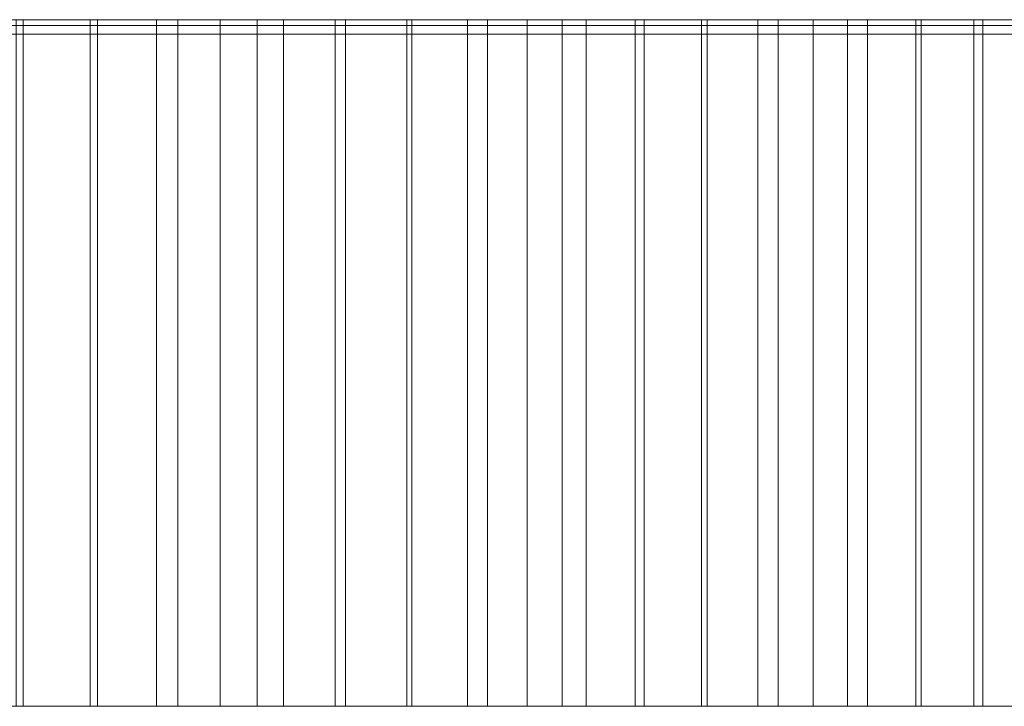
# Model space of a CAD drawing. Header units: millimetres. Extents: x -1780 to -880, y -660 to -620.
# Tile 7 of 9: x -1024 to -967, y -660 to -620. Entities that reach past the tile are written whole.
import ezdxf

# ---------------------------------------------------------------- set-up
doc = ezdxf.new("R2010")
doc.units = ezdxf.units.MM
doc.header["$LTSCALE"] = 20
doc.layers.add('COTES', color=7, linetype='Continuous', lineweight=15, true_color=0x989898)

# ---------------------------------------------------------------- blocks, each defined once
blk = doc.blocks.new('Group')
at = {"layer": 'COTES', "color": 7, "linetype": 'Continuous', "lineweight": 9, "transparency": 33554687}
for points, invisible_edges in [([(-889.952, -620, -2792.909), (-1329.132, -620, -2792.909), (-1329.132, -620, -2802.909), (-889.952, -620, -2792.909)], 12), ([(-889.952, -620, -2792.909), (-1329.132, -620, -2802.909), (-879.952, -620, -2802.909), (-889.952, -620, -2792.909)], 13), ([(-1019.484, -620, -927.666), (-1024.226, -620, -923.21), (-1027.767, -620, -933.583), (-1019.484, -620, -927.666)], 14), ([(-1019.484, -620, -927.666), (-1027.767, -620, -933.583), (-1023.814, -620, -937.365), (-1019.484, -620, -927.666)], 13), ([(-1019.484, -620, -927.666), (-1023.814, -620, -937.365), (-1019.909, -620, -941.196), (-1019.484, -620, -927.666)], 13), ([(-1010.195, -620, -936.781), (-1019.484, -620, -927.666), (-1019.909, -620, -941.196), (-1010.195, -620, -936.781)], 15), ([(-1010.195, -620, -936.781), (-1019.909, -620, -941.196), (-1016.052, -620, -945.075), (-1010.195, -620, -936.781)], 13), ([(-1010.195, -620, -936.781), (-1014.806, -620, -932.19), (-1019.484, -620, -927.666), (-1010.195, -620, -936.781)], 12), ([(-1010.195, -620, -936.781), (-1016.052, -620, -945.075), (-1012.333, -620, -948.908), (-1010.195, -620, -936.781)], 13), ([(-1001.173, -620, -946.161), (-1010.195, -620, -936.781), (-1012.333, -620, -948.908), (-1001.173, -620, -946.161)], 15), ([(-1001.173, -620, -946.161), (-1012.333, -620, -948.908), (-1008.66, -620, -952.786), (-1001.173, -620, -946.161)], 13), ([(-1001.173, -620, -946.161), (-1005.65, -620, -941.439), (-1010.195, -620, -936.781), (-1001.173, -620, -946.161)], 12), ([(-1001.173, -620, -946.161), (-1008.66, -620, -952.786), (-1005.035, -620, -956.708), (-1001.173, -620, -946.161)], 13), ([(-996.765, -620, -950.948), (-1001.173, -620, -946.161), (-1005.035, -620, -956.708), (-996.765, -620, -950.948)], 14), ([(-996.765, -620, -950.948), (-1005.035, -620, -956.708), (-1001.458, -620, -960.674), (-996.765, -620, -950.948)], 13), ([(-988.159, -620, -960.711), (-996.765, -620, -950.948), (-1001.458, -620, -960.674), (-988.159, -620, -960.711)], 15), ([(-988.159, -620, -960.711), (-1001.458, -620, -960.674), (-997.929, -620, -964.683), (-988.159, -620, -960.711)], 13), ([(-988.159, -620, -960.711), (-997.929, -620, -964.683), (-994.449, -620, -968.735), (-988.159, -620, -960.711)], 13), ([(-988.159, -620, -960.711), (-992.427, -620, -955.798), (-996.765, -620, -950.948), (-988.159, -620, -960.711)], 12), ([(-988.159, -620, -960.711), (-994.449, -620, -968.735), (-991.018, -620, -972.829), (-988.159, -620, -960.711)], 13), ([(-979.839, -620, -970.718), (-988.159, -620, -960.711), (-991.018, -620, -972.829), (-979.839, -620, -970.718)], 15), ([(-979.839, -620, -970.718), (-991.018, -620, -972.829), (-987.638, -620, -976.964), (-979.839, -620, -970.718)], 13), ([(-979.839, -620, -970.718), (-983.963, -620, -965.684), (-988.159, -620, -960.711), (-979.839, -620, -970.718)], 12), ([(-979.839, -620, -970.718), (-987.638, -620, -976.964), (-984.308, -620, -981.14), (-979.839, -620, -970.718)], 13), ([(-971.811, -620, -980.961), (-979.839, -620, -970.718), (-984.308, -620, -981.14), (-971.811, -620, -980.961)], 15), ([(-971.811, -620, -980.961), (-984.308, -620, -981.14), (-981.028, -620, -985.355), (-971.811, -620, -980.961)], 13), ([(-971.811, -620, -980.961), (-981.028, -620, -985.355), (-977.801, -620, -989.611), (-971.811, -620, -980.961)], 13), ([(-971.811, -620, -980.961), (-975.788, -620, -975.811), (-979.839, -620, -970.718), (-971.811, -620, -980.961)], 12), ([(-967.909, -620, -986.169), (-971.811, -620, -980.961), (-977.801, -620, -989.611), (-967.909, -620, -986.169)], 14), ([(-967.909, -620, -986.169), (-977.801, -620, -989.611), (-974.625, -620, -993.905), (-967.909, -620, -986.169)], 13), ([(-967.909, -620, -986.169), (-974.625, -620, -993.905), (-971.501, -620, -998.237), (-967.909, -620, -986.169)], 13), ([(-960.333, -620, -996.751), (-967.909, -620, -986.169), (-971.501, -620, -998.237), (-960.333, -620, -996.751)], 15), ([(-960.333, -620, -996.751), (-971.501, -620, -998.237), (-968.43, -620, -1002.607), (-960.333, -620, -996.751)], 13), ([(-960.333, -620, -996.751), (-968.43, -620, -1002.607), (-965.413, -620, -1007.014), (-960.333, -620, -996.751)], 13), ([(-960.333, -620, -996.751), (-964.083, -620, -991.433), (-967.909, -620, -986.169), (-960.333, -620, -996.751)], 12), ([(-889.952, -620.342, -1253.599), (-1265.119, -620.342, -818.174), (-1769.641, -620.342, -1262.873), (-889.952, -620.342, -1253.599)], 15), ([(-889.952, -620.342, -2792.909), (-889.952, -620.342, -1253.599), (-1769.641, -620.342, -1262.873), (-889.952, -620.342, -2792.909)], 14), ([(-889.952, -620.342, -2792.909), (-1769.641, -620.342, -1262.873), (-1769.641, -620.342, -2792.909), (-889.952, -620.342, -2792.909)], 9), ([(-1005.035, -620.342, -956.708), (-1140.051, -620.342, -856.478), (-1265.119, -620.342, -818.174), (-1005.035, -620.342, -956.708)], 15), ([(-889.952, -620.342, -1253.599), (-1005.035, -620.342, -956.708), (-1265.119, -620.342, -818.174), (-889.952, -620.342, -1253.599)], 15), ([(-1005.035, -620.342, -956.708), (-1065.365, -620.342, -901.838), (-1140.051, -620.342, -856.478), (-1005.035, -620.342, -956.708)], 15), ([(-1005.035, -620.342, -956.708), (-1039.902, -620.342, -922.536), (-1065.365, -620.342, -901.838), (-1005.035, -620.342, -956.708)], 15), ([(-1019.909, -620.342, -941.196), (-1027.767, -620.342, -933.583), (-1039.902, -620.342, -922.536), (-1019.909, -620.342, -941.196)], 15), ([(-1005.035, -620.342, -956.708), (-1019.909, -620.342, -941.196), (-1039.902, -620.342, -922.536), (-1005.035, -620.342, -956.708)], 15), ([(-1019.909, -620.342, -941.196), (-1023.814, -620.342, -937.365), (-1027.767, -620.342, -933.583), (-1019.909, -620.342, -941.196)], 12), ([(-1012.333, -620.342, -948.908), (-1016.052, -620.342, -945.075), (-1019.909, -620.342, -941.196), (-1012.333, -620.342, -948.908)], 12), ([(-1005.035, -620.342, -956.708), (-1012.333, -620.342, -948.908), (-1019.909, -620.342, -941.196), (-1005.035, -620.342, -956.708)], 15), ([(-1005.035, -620.342, -956.708), (-1008.66, -620.342, -952.786), (-1012.333, -620.342, -948.908), (-1005.035, -620.342, -956.708)], 12), ([(-997.929, -620.342, -964.683), (-1001.458, -620.342, -960.674), (-1005.035, -620.342, -956.708), (-997.929, -620.342, -964.683)], 12), ([(-991.018, -620.342, -972.829), (-997.929, -620.342, -964.683), (-1005.035, -620.342, -956.708), (-991.018, -620.342, -972.829)], 15), ([(-981.028, -620.342, -985.355), (-991.018, -620.342, -972.829), (-1005.035, -620.342, -956.708), (-981.028, -620.342, -985.355)], 15), ([(-965.413, -620.342, -1007.014), (-981.028, -620.342, -985.355), (-1005.035, -620.342, -956.708), (-965.413, -620.342, -1007.014)], 15), ([(-928.994, -620.342, -1072.218), (-965.413, -620.342, -1007.014), (-1005.035, -620.342, -956.708), (-928.994, -620.342, -1072.218)], 15), ([(-889.952, -620.342, -1253.599), (-928.994, -620.342, -1072.218), (-1005.035, -620.342, -956.708), (-889.952, -620.342, -1253.599)], 15), ([(-991.018, -620.342, -972.829), (-994.449, -620.342, -968.735), (-997.929, -620.342, -964.683), (-991.018, -620.342, -972.829)], 12), ([(-981.028, -620.342, -985.355), (-987.638, -620.342, -976.964), (-991.018, -620.342, -972.829), (-981.028, -620.342, -985.355)], 13), ([(-981.028, -620.342, -985.355), (-984.308, -620.342, -981.14), (-987.638, -620.342, -976.964), (-981.028, -620.342, -985.355)], 12), ([(-974.625, -620.342, -993.905), (-977.801, -620.342, -989.611), (-981.028, -620.342, -985.355), (-974.625, -620.342, -993.905)], 12), ([(-965.413, -620.342, -1007.014), (-974.625, -620.342, -993.905), (-981.028, -620.342, -985.355), (-965.413, -620.342, -1007.014)], 15), ([(-968.43, -620.342, -1002.607), (-971.501, -620.342, -998.237), (-974.625, -620.342, -993.905), (-968.43, -620.342, -1002.607)], 12), ([(-965.413, -620.342, -1007.014), (-968.43, -620.342, -1002.607), (-974.625, -620.342, -993.905), (-965.413, -620.342, -1007.014)], 14), ([(-889.952, -620.842, -1253.599), (-1265.119, -620.842, -818.174), (-1769.641, -620.842, -1262.873), (-889.952, -620.842, -1253.599)], 15), ([(-889.952, -620.842, -2792.909), (-889.952, -620.842, -1253.599), (-1769.641, -620.842, -1262.873), (-889.952, -620.842, -2792.909)], 14), ([(-889.952, -620.842, -2792.909), (-1769.641, -620.842, -1262.873), (-1769.641, -620.842, -2792.909), (-889.952, -620.842, -2792.909)], 9), ([(-1005.035, -620.842, -956.708), (-1140.051, -620.842, -856.478), (-1265.119, -620.842, -818.174), (-1005.035, -620.842, -956.708)], 15), ([(-889.952, -620.842, -1253.599), (-1005.035, -620.842, -956.708), (-1265.119, -620.842, -818.174), (-889.952, -620.842, -1253.599)], 15), ([(-1005.035, -620.842, -956.708), (-1065.365, -620.842, -901.838), (-1140.051, -620.842, -856.478), (-1005.035, -620.842, -956.708)], 15), ([(-1005.035, -620.842, -956.708), (-1039.902, -620.842, -922.536), (-1065.365, -620.842, -901.838), (-1005.035, -620.842, -956.708)], 15), ([(-1019.909, -620.842, -941.196), (-1027.767, -620.842, -933.583), (-1039.902, -620.842, -922.536), (-1019.909, -620.842, -941.196)], 15), ([(-1005.035, -620.842, -956.708), (-1019.909, -620.842, -941.196), (-1039.902, -620.842, -922.536), (-1005.035, -620.842, -956.708)], 15), ([(-1019.909, -620.842, -941.196), (-1023.814, -620.842, -937.365), (-1027.767, -620.842, -933.583), (-1019.909, -620.842, -941.196)], 12), ([(-1012.333, -620.842, -948.908), (-1016.052, -620.842, -945.075), (-1019.909, -620.842, -941.196), (-1012.333, -620.842, -948.908)], 12), ([(-1005.035, -620.842, -956.708), (-1012.333, -620.842, -948.908), (-1019.909, -620.842, -941.196), (-1005.035, -620.842, -956.708)], 15), ([(-1005.035, -620.842, -956.708), (-1008.66, -620.842, -952.786), (-1012.333, -620.842, -948.908), (-1005.035, -620.842, -956.708)], 12), ([(-997.929, -620.842, -964.683), (-1001.458, -620.842, -960.674), (-1005.035, -620.842, -956.708), (-997.929, -620.842, -964.683)], 12), ([(-991.018, -620.842, -972.829), (-997.929, -620.842, -964.683), (-1005.035, -620.842, -956.708), (-991.018, -620.842, -972.829)], 15), ([(-981.028, -620.842, -985.355), (-991.018, -620.842, -972.829), (-1005.035, -620.842, -956.708), (-981.028, -620.842, -985.355)], 15), ([(-965.413, -620.842, -1007.014), (-981.028, -620.842, -985.355), (-1005.035, -620.842, -956.708), (-965.413, -620.842, -1007.014)], 15), ([(-928.994, -620.842, -1072.218), (-965.413, -620.842, -1007.014), (-1005.035, -620.842, -956.708), (-928.994, -620.842, -1072.218)], 15), ([(-889.952, -620.842, -1253.599), (-928.994, -620.842, -1072.218), (-1005.035, -620.842, -956.708), (-889.952, -620.842, -1253.599)], 15), ([(-991.018, -620.842, -972.829), (-994.449, -620.842, -968.735), (-997.929, -620.842, -964.683), (-991.018, -620.842, -972.829)], 12), ([(-981.028, -620.842, -985.355), (-987.638, -620.842, -976.964), (-991.018, -620.842, -972.829), (-981.028, -620.842, -985.355)], 13), ([(-981.028, -620.842, -985.355), (-984.308, -620.842, -981.14), (-987.638, -620.842, -976.964), (-981.028, -620.842, -985.355)], 12), ([(-974.625, -620.842, -993.905), (-977.801, -620.842, -989.611), (-981.028, -620.842, -985.355), (-974.625, -620.842, -993.905)], 12), ([(-965.413, -620.842, -1007.014), (-974.625, -620.842, -993.905), (-981.028, -620.842, -985.355), (-965.413, -620.842, -1007.014)], 15), ([(-968.43, -620.842, -1002.607), (-971.501, -620.842, -998.237), (-974.625, -620.842, -993.905), (-968.43, -620.842, -1002.607)], 12), ([(-965.413, -620.842, -1007.014), (-968.43, -620.842, -1002.607), (-974.625, -620.842, -993.905), (-965.413, -620.842, -1007.014)], 14), ([(-889.952, -660, -2792.909), (-1329.132, -660, -2792.909), (-1329.132, -660, -2802.909), (-889.952, -660, -2792.909)], 12), ([(-889.952, -660, -2792.909), (-1329.132, -660, -2802.909), (-879.952, -660, -2802.909), (-889.952, -660, -2792.909)], 13), ([(-1019.484, -660, -927.666), (-1024.226, -660, -923.21), (-1027.767, -660, -933.583), (-1019.484, -660, -927.666)], 14), ([(-1019.484, -660, -927.666), (-1027.767, -660, -933.583), (-1023.814, -660, -937.365), (-1019.484, -660, -927.666)], 13), ([(-1019.484, -660, -927.666), (-1023.814, -660, -937.365), (-1019.909, -660, -941.196), (-1019.484, -660, -927.666)], 13), ([(-1010.195, -660, -936.781), (-1019.484, -660, -927.666), (-1019.909, -660, -941.196), (-1010.195, -660, -936.781)], 15), ([(-1010.195, -660, -936.781), (-1019.909, -660, -941.196), (-1016.052, -660, -945.075), (-1010.195, -660, -936.781)], 13), ([(-1010.195, -660, -936.781), (-1014.806, -660, -932.19), (-1019.484, -660, -927.666), (-1010.195, -660, -936.781)], 12), ([(-1010.195, -660, -936.781), (-1016.052, -660, -945.075), (-1012.333, -660, -948.908), (-1010.195, -660, -936.781)], 13), ([(-1001.173, -660, -946.161), (-1010.195, -660, -936.781), (-1012.333, -660, -948.908), (-1001.173, -660, -946.161)], 15), ([(-1001.173, -660, -946.161), (-1012.333, -660, -948.908), (-1008.66, -660, -952.786), (-1001.173, -660, -946.161)], 13), ([(-1001.173, -660, -946.161), (-1005.65, -660, -941.439), (-1010.195, -660, -936.781), (-1001.173, -660, -946.161)], 12), ([(-1001.173, -660, -946.161), (-1008.66, -660, -952.786), (-1005.035, -660, -956.708), (-1001.173, -660, -946.161)], 13), ([(-996.765, -660, -950.948), (-1001.173, -660, -946.161), (-1005.035, -660, -956.708), (-996.765, -660, -950.948)], 14), ([(-996.765, -660, -950.948), (-1005.035, -660, -956.708), (-1001.458, -660, -960.674), (-996.765, -660, -950.948)], 13), ([(-988.159, -660, -960.711), (-996.765, -660, -950.948), (-1001.458, -660, -960.674), (-988.159, -660, -960.711)], 15), ([(-988.159, -660, -960.711), (-1001.458, -660, -960.674), (-997.929, -660, -964.683), (-988.159, -660, -960.711)], 13), ([(-988.159, -660, -960.711), (-997.929, -660, -964.683), (-994.449, -660, -968.735), (-988.159, -660, -960.711)], 13), ([(-988.159, -660, -960.711), (-992.427, -660, -955.798), (-996.765, -660, -950.948), (-988.159, -660, -960.711)], 12), ([(-988.159, -660, -960.711), (-994.449, -660, -968.735), (-991.018, -660, -972.829), (-988.159, -660, -960.711)], 13), ([(-979.839, -660, -970.718), (-988.159, -660, -960.711), (-991.018, -660, -972.829), (-979.839, -660, -970.718)], 15), ([(-979.839, -660, -970.718), (-991.018, -660, -972.829), (-987.638, -660, -976.964), (-979.839, -660, -970.718)], 13), ([(-979.839, -660, -970.718), (-983.963, -660, -965.684), (-988.159, -660, -960.711), (-979.839, -660, -970.718)], 12), ([(-979.839, -660, -970.718), (-987.638, -660, -976.964), (-984.308, -660, -981.14), (-979.839, -660, -970.718)], 13), ([(-971.811, -660, -980.961), (-979.839, -660, -970.718), (-984.308, -660, -981.14), (-971.811, -660, -980.961)], 15), ([(-971.811, -660, -980.961), (-984.308, -660, -981.14), (-981.028, -660, -985.355), (-971.811, -660, -980.961)], 13), ([(-971.811, -660, -980.961), (-981.028, -660, -985.355), (-977.801, -660, -989.611), (-971.811, -660, -980.961)], 13), ([(-971.811, -660, -980.961), (-975.788, -660, -975.811), (-979.839, -660, -970.718), (-971.811, -660, -980.961)], 12), ([(-967.909, -660, -986.169), (-971.811, -660, -980.961), (-977.801, -660, -989.611), (-967.909, -660, -986.169)], 14), ([(-967.909, -660, -986.169), (-977.801, -660, -989.611), (-974.625, -660, -993.905), (-967.909, -660, -986.169)], 13), ([(-967.909, -660, -986.169), (-974.625, -660, -993.905), (-971.501, -660, -998.237), (-967.909, -660, -986.169)], 13), ([(-960.333, -660, -996.751), (-967.909, -660, -986.169), (-971.501, -660, -998.237), (-960.333, -660, -996.751)], 15), ([(-960.333, -660, -996.751), (-971.501, -660, -998.237), (-968.43, -660, -1002.607), (-960.333, -660, -996.751)], 13), ([(-960.333, -660, -996.751), (-968.43, -660, -1002.607), (-965.413, -660, -1007.014), (-960.333, -660, -996.751)], 13), ([(-960.333, -660, -996.751), (-964.083, -660, -991.433), (-967.909, -660, -986.169), (-960.333, -660, -996.751)], 12)]:
    blk.add_3dface(points, dxfattribs=dict(at, invisible_edges=invisible_edges))
for points in [[(-1329.132, -620, -2792.909), (-1329.132, -660, -2792.909), (-889.952, -660, -2792.909), (-889.952, -620, -2792.909)], [(-879.952, -620, -2802.909), (-879.952, -660, -2802.909), (-1329.132, -660, -2802.909), (-1329.132, -620, -2802.909)], [(-1023.814, -620, -937.365), (-1023.814, -660, -937.365), (-1027.767, -660, -933.583), (-1027.767, -620, -933.583)], [(-1024.226, -620, -923.21), (-1024.226, -660, -923.21), (-1019.484, -660, -927.666), (-1019.484, -620, -927.666)], [(-1019.909, -620, -941.196), (-1019.909, -660, -941.196), (-1023.814, -660, -937.365), (-1023.814, -620, -937.365)], [(-1016.052, -620, -945.075), (-1016.052, -660, -945.075), (-1019.909, -660, -941.196), (-1019.909, -620, -941.196)], [(-1019.484, -620, -927.666), (-1019.484, -660, -927.666), (-1014.806, -660, -932.19), (-1014.806, -620, -932.19)], [(-1012.333, -620, -948.908), (-1012.333, -660, -948.908), (-1016.052, -660, -945.075), (-1016.052, -620, -945.075)], [(-1014.806, -620, -932.19), (-1014.806, -660, -932.19), (-1010.195, -660, -936.781), (-1010.195, -620, -936.781)], [(-1008.66, -620, -952.786), (-1008.66, -660, -952.786), (-1012.333, -660, -948.908), (-1012.333, -620, -948.908)], [(-1010.195, -620, -936.781), (-1010.195, -660, -936.781), (-1005.65, -660, -941.439), (-1005.65, -620, -941.439)], [(-1005.035, -620, -956.708), (-1005.035, -660, -956.708), (-1008.66, -660, -952.786), (-1008.66, -620, -952.786)], [(-1005.65, -620, -941.439), (-1005.65, -660, -941.439), (-1001.173, -660, -946.161), (-1001.173, -620, -946.161)], [(-1001.458, -620, -960.674), (-1001.458, -660, -960.674), (-1005.035, -660, -956.708), (-1005.035, -620, -956.708)], [(-997.929, -620, -964.683), (-997.929, -660, -964.683), (-1001.458, -660, -960.674), (-1001.458, -620, -960.674)], [(-1001.173, -620, -946.161), (-1001.173, -660, -946.161), (-996.765, -660, -950.948), (-996.765, -620, -950.948)], [(-994.449, -620, -968.735), (-994.449, -660, -968.735), (-997.929, -660, -964.683), (-997.929, -620, -964.683)], [(-996.765, -620, -950.948), (-996.765, -660, -950.948), (-992.427, -660, -955.798), (-992.427, -620, -955.798)], [(-991.018, -620, -972.829), (-991.018, -660, -972.829), (-994.449, -660, -968.735), (-994.449, -620, -968.735)], [(-992.427, -620, -955.798), (-992.427, -660, -955.798), (-988.159, -660, -960.711), (-988.159, -620, -960.711)], [(-987.638, -620, -976.964), (-987.638, -660, -976.964), (-991.018, -660, -972.829), (-991.018, -620, -972.829)], [(-988.159, -620, -960.711), (-988.159, -660, -960.711), (-983.963, -660, -965.684), (-983.963, -620, -965.684)], [(-984.308, -620, -981.14), (-984.308, -660, -981.14), (-987.638, -660, -976.964), (-987.638, -620, -976.964)], [(-981.028, -620, -985.355), (-981.028, -660, -985.355), (-984.308, -660, -981.14), (-984.308, -620, -981.14)], [(-983.963, -620, -965.684), (-983.963, -660, -965.684), (-979.839, -660, -970.718), (-979.839, -620, -970.718)], [(-977.801, -620, -989.611), (-977.801, -660, -989.611), (-981.028, -660, -985.355), (-981.028, -620, -985.355)], [(-979.839, -620, -970.718), (-979.839, -660, -970.718), (-975.788, -660, -975.811), (-975.788, -620, -975.811)], [(-974.625, -620, -993.905), (-974.625, -660, -993.905), (-977.801, -660, -989.611), (-977.801, -620, -989.611)], [(-975.788, -620, -975.811), (-975.788, -660, -975.811), (-971.811, -660, -980.961), (-971.811, -620, -980.961)], [(-971.501, -620, -998.237), (-971.501, -660, -998.237), (-974.625, -660, -993.905), (-974.625, -620, -993.905)], [(-971.811, -620, -980.961), (-971.811, -660, -980.961), (-967.909, -660, -986.169), (-967.909, -620, -986.169)], [(-968.43, -620, -1002.607), (-968.43, -660, -1002.607), (-971.501, -660, -998.237), (-971.501, -620, -998.237)], [(-965.413, -620, -1007.014), (-965.413, -660, -1007.014), (-968.43, -660, -1002.607), (-968.43, -620, -1002.607)], [(-967.909, -620, -986.169), (-967.909, -660, -986.169), (-964.083, -660, -991.433), (-964.083, -620, -991.433)], [(-889.952, -620.342, -2792.909), (-889.952, -620.842, -2792.909), (-1769.641, -620.842, -2792.909), (-1769.641, -620.342, -2792.909)], [(-1027.767, -620.342, -933.583), (-1027.767, -620.842, -933.583), (-1023.814, -620.842, -937.365), (-1023.814, -620.342, -937.365)], [(-1023.814, -620.342, -937.365), (-1023.814, -620.842, -937.365), (-1019.909, -620.842, -941.196), (-1019.909, -620.342, -941.196)], [(-1019.909, -620.342, -941.196), (-1019.909, -620.842, -941.196), (-1016.052, -620.842, -945.075), (-1016.052, -620.342, -945.075)], [(-1016.052, -620.342, -945.075), (-1016.052, -620.842, -945.075), (-1012.333, -620.842, -948.908), (-1012.333, -620.342, -948.908)], [(-1012.333, -620.342, -948.908), (-1012.333, -620.842, -948.908), (-1008.66, -620.842, -952.786), (-1008.66, -620.342, -952.786)], [(-1008.66, -620.342, -952.786), (-1008.66, -620.842, -952.786), (-1005.035, -620.842, -956.708), (-1005.035, -620.342, -956.708)], [(-1005.035, -620.342, -956.708), (-1005.035, -620.842, -956.708), (-1001.458, -620.842, -960.674), (-1001.458, -620.342, -960.674)], [(-1001.458, -620.342, -960.674), (-1001.458, -620.842, -960.674), (-997.929, -620.842, -964.683), (-997.929, -620.342, -964.683)], [(-997.929, -620.342, -964.683), (-997.929, -620.842, -964.683), (-994.449, -620.842, -968.735), (-994.449, -620.342, -968.735)], [(-994.449, -620.342, -968.735), (-994.449, -620.842, -968.735), (-991.018, -620.842, -972.829), (-991.018, -620.342, -972.829)], [(-991.018, -620.342, -972.829), (-991.018, -620.842, -972.829), (-987.638, -620.842, -976.964), (-987.638, -620.342, -976.964)], [(-987.638, -620.342, -976.964), (-987.638, -620.842, -976.964), (-984.308, -620.842, -981.14), (-984.308, -620.342, -981.14)], [(-984.308, -620.342, -981.14), (-984.308, -620.842, -981.14), (-981.028, -620.842, -985.355), (-981.028, -620.342, -985.355)], [(-981.028, -620.342, -985.355), (-981.028, -620.842, -985.355), (-977.801, -620.842, -989.611), (-977.801, -620.342, -989.611)], [(-977.801, -620.342, -989.611), (-977.801, -620.842, -989.611), (-974.625, -620.842, -993.905), (-974.625, -620.342, -993.905)], [(-974.625, -620.342, -993.905), (-974.625, -620.842, -993.905), (-971.501, -620.842, -998.237), (-971.501, -620.342, -998.237)], [(-971.501, -620.342, -998.237), (-971.501, -620.842, -998.237), (-968.43, -620.842, -1002.607), (-968.43, -620.342, -1002.607)], [(-968.43, -620.342, -1002.607), (-968.43, -620.842, -1002.607), (-965.413, -620.842, -1007.014), (-965.413, -620.342, -1007.014)]]:
    blk.add_3dface(points, dxfattribs=at)

msp = doc.modelspace()

# ---------------------------------------------------------------- block references
at = {"layer": 'COTES', "color": 7, "transparency": 33554687}
msp.add_blockref('Group', (0, 0), dxfattribs=at)

doc.saveas('drawing.dxf')
